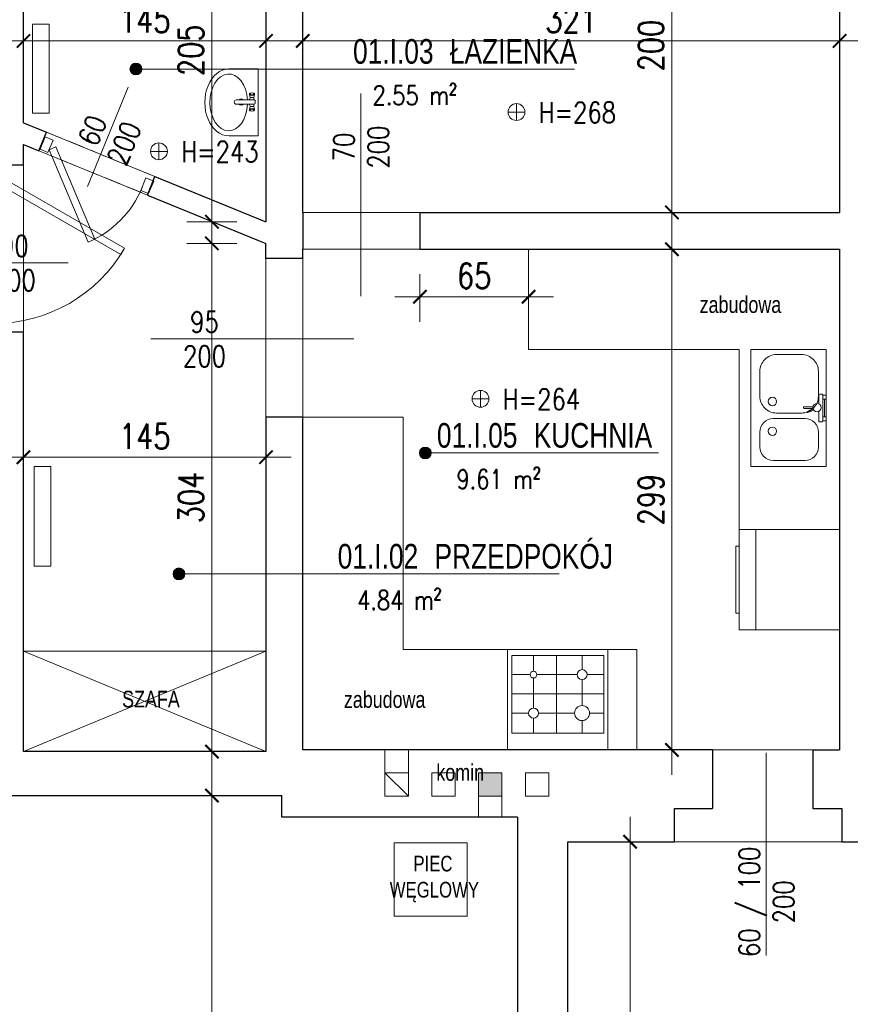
# Model space of a CAD drawing. Header units: millimetres. Extents: x 284606 to 569416, y -192995 to -95103.
# Tile 13 of 178: x 287562 to 288059, y -106136 to -105547. Entities that reach past the tile are written whole.
import ezdxf
from ezdxf.enums import TextEntityAlignment as Align

# ---------------------------------------------------------------- set-up
doc = ezdxf.new("R2010")
doc.units = ezdxf.units.MM
doc.linetypes.add('HIDDEN', pattern=[9.525, 6.35, -3.175])
doc.layers.get('0').update_dxf_attribs({"lineweight": 0})
for name, color, linetype, lineweight in [('!STR_Elewacje 0.15', 10, 'Continuous', 15), ('!STR_Konstrukcja 0.30', 64, 'Continuous', 30), ('!STR_Opisy 0.09', 8, 'Continuous', 9), ('!STR_Przerywana 0.09', 8, 'HIDDEN', 9), ('!STR_Stolarka drzwiowa', 30, 'Continuous', 15), ('!STR_Wymiarowanie', 254, 'Continuous', 9)]:
    doc.layers.add(name, color=color, linetype=linetype, lineweight=lineweight)
doc.layers.add('!STR_Obrysy pomieszczeń', color=215, linetype='Continuous', lineweight=9, plot=False)
doc.layers.add('!STR_Wentylacja', color=7, linetype='Continuous', lineweight=15, true_color=0x3399ff)
doc.layers.add('EKO Wyposażenie', color=7, linetype='Continuous', lineweight=5, true_color=0x919191)
doc.styles.add('1_50', font='txt', dxfattribs={"width": 0.8})
doc.styles.add('AB_Arial', font='NirmalaS.ttf')
doc.styles.add('EKO 1-10', font='romans.shx', dxfattribs={"width": 0.8, "height": 15})
doc.styles.add('EKO 1-5', font='romans.shx', dxfattribs={"width": 0.8, "height": 10})
doc.dimstyles.new('EKO wymiar 1-10', dxfattribs={"dimtxt": 15, "dimasz": 8, "dimexe": 15, "dimexo": 15, "dimgap": 5, "dimtad": 1, "dimdec": 0, "dimtxsty": 'EKO 1-10', "dimblk": 'ARCHTICK', "dimcen": 10, "dimdle": 15, "dimclrd": 256, "dimclre": 256, "dimclrt": 256, "dimazin": 2, "dimtfac": 1, "dimtdec": 0, "dimtmove": 2, "dimatfit": 3, "dimldrblk": 'ARCHTICK', "dimfxl": 15, "dimfxlon": 1, "dimlwd": -1, "dimlwe": -1, "dimarcsym": 0})

# ---------------------------------------------------------------- blocks, each defined once
blk = doc.blocks.new('_ArchTick')
at = {"color": 0, "linetype": 'ByBlock', "const_width": 0.15}
blk.add_lwpolyline([(-0.5, -0.5), (0.5, 0.5)], dxfattribs=at)
blk = doc.blocks.new('*D248')
at = {"layer": '!STR_Wymiarowanie', "ltscale": 1.5, "transparency": 16777216}
for p, q in [((287677.24, -105996.24), (287677.24, -106538.92)), ((287692.24, -106011.24), (287662.24, -106011.24)), ((287692.24, -106523.92), (287662.24, -106523.92))]:
    blk.add_line(p, q, dxfattribs=at)
at = {"layer": 'Defpoints', "color": 0, "ltscale": 1.5, "transparency": 16777216}
for p in [(287860.04, -106011.24), (287677.24, -106523.92), (287860.04, -106523.92)]:
    blk.add_point(p, dxfattribs=at)
at = {"layer": '!STR_Wymiarowanie', "ltscale": 1.5, "transparency": 16777216, "xscale": 8, "yscale": 8, "zscale": 8}
for p, rotation in [((287677.24, -106011.24), 90), ((287677.24, -106523.92), 270)]:
    blk.add_blockref('_ArchTick', p, dxfattribs=dict(at, rotation=rotation))
at = {"layer": '!STR_Wymiarowanie', "ltscale": 1.5, "transparency": 16777216, "insert": (287664.74, -106267.58), "char_height": 15, "attachment_point": 5, "rotation": 90, "style": 'EKO 1-10'}
blk.add_mtext('513', dxfattribs=at)
blk = doc.blocks.new('PIEC KAFLOWY')
at = {"layer": 'EKO Wyposażenie'}
blk.add_lwpolyline([(12.48, -14.75), (73.23, -14.75), (73.23, -75.5), (12.48, -75.5)], close=True, dxfattribs=at)
at = {"layer": 'EKO Wyposażenie', "insert": (33.88, -25.41), "char_height": 19.5, "attachment_point": 1, "style": '1_50'}
blk.add_mtext_dynamic_manual_height_columns('\\pi-5.3249;{\\H0.66667x;PIEC \\P\\pi-25.002;WĘGLOWY}', width=18.2471, gutter_width=12.5, heights=[0], dxfattribs=at)
blk = doc.blocks.new('*U260')
at = {"linetype": 'Continuous'}
for p, q in [((-31.26, 27.61), (-31.26, 0)), ((-1.65, 3.98), (-1.65, 20.62)), ((0.15, 22.42), (0.6, 22.42)), ((2.4, 20.62), (2.4, 3.98)), ((31.26, 27.61), (31.26, 0)), ((-31.26, 0), (31.26, 0)), ((-4.71, 7.88), (-6.9, 8.29)), ((-4.71, 3.78), (-6.9, 3.37)), ((-1.65, 4.25), (-4.09, 4.25)), ((-1.65, 8.46), (-4.01, 7.26)), ((1.2, 2.78), (-0.45, 2.78)), ((4.76, 7.26), (2.4, 8.46)), ((4.84, 4.25), (2.4, 4.25)), ((5.46, 7.88), (7.65, 8.29)), ((5.46, 3.78), (7.65, 3.37))]:
    blk.add_line(p, q, dxfattribs=at)
for centre, radius, start, end in [((0.15, 20.62), 1.8, 90, 180), ((0.6, 20.62), 1.8, 0, 90), ((0.25, 15.93), 2.89, 131.19619, 228.80381), ((0.25, 15.93), 2.89, 318.16349, 41.83651), ((-0.45, 3.98), 1.2, 180, 270), ((1.2, 3.98), 1.2, 270, 0)]:
    blk.add_arc(centre, radius, start, end, dxfattribs=at)
for centre, major_axis, ratio, start_param, end_param in [((0, 27.61), (31.26, 0), 0.713042, 0, 3.141593), ((0, 27.61), (26.57, 0), 0.662269, 4.803016, 10.93344), ((5.46, 5.83), (0, 2.05), 0.476554, 0, 3.141593), ((7.76, 5.83), (0, 2.47), 0.476554, 5.436764, 10.271199)]:
    blk.add_ellipse(centre, major_axis=major_axis, ratio=ratio, start_param=start_param, end_param=end_param, dxfattribs=at)
at = {"linetype": 'Continuous', "extrusion": (-3.22359e-14, -3.55849e-14, -1)}
blk.add_ellipse((-7.3, 5.83), major_axis=(0, 2.05), ratio=0.476554, dxfattribs=at)
for centre, major_axis, start_param, end_param in [((-7, 5.83), (0, 2.47), 5.436764, 10.271199), ((-4.71, 5.83), (0, 2.05), 0, 3.141593)]:
    blk.add_ellipse(centre, major_axis=major_axis, ratio=0.476554, start_param=start_param, end_param=end_param, dxfattribs=at)
at = {"linetype": 'Continuous'}
blk.add_ellipse((8.05, 5.83), major_axis=(0, 2.05), ratio=0.476554, dxfattribs=at)
blk = doc.blocks.new('*D257')
at = {"layer": '!STR_Wymiarowanie', "ltscale": 1.5, "transparency": 16777216}
for p, q in [((287731.6, -105544.9), (287731.6, -105574.9)), ((288052.6, -105544.9), (288052.6, -105574.9)), ((287716.6, -105559.9), (288067.6, -105559.9))]:
    blk.add_line(p, q, dxfattribs=at)
at = {"layer": 'Defpoints', "color": 0, "ltscale": 1.5, "transparency": 16777216}
for p in [(287731.6, -105462.93), (288052.6, -105462.99), (288052.6, -105559.9)]:
    blk.add_point(p, dxfattribs=at)
at = {"layer": '!STR_Wymiarowanie', "ltscale": 1.5, "transparency": 16777216, "xscale": 8, "yscale": 8, "zscale": 8, "rotation": 180}
blk.add_blockref('_ArchTick', (287731.6, -105559.9), dxfattribs=at)
at = {"layer": '!STR_Wymiarowanie', "ltscale": 1.5, "transparency": 16777216, "xscale": 8, "yscale": 8, "zscale": 8}
blk.add_blockref('_ArchTick', (288052.6, -105559.9), dxfattribs=at)
at = {"layer": '!STR_Wymiarowanie', "ltscale": 1.5, "transparency": 16777216, "insert": (287892.1, -105547.4), "char_height": 15, "attachment_point": 5, "style": 'EKO 1-10'}
blk.add_mtext('321', dxfattribs=at)
blk = doc.blocks.new('*D258')
at = {"layer": '!STR_Wymiarowanie', "ltscale": 1.5, "transparency": 16777216}
for p, q in [((287677.24, -105447.93), (287677.24, -105683.06)), ((287690.76, -105462.93), (287662.24, -105462.93)), ((287692.24, -105668.06), (287662.24, -105668.06))]:
    blk.add_line(p, q, dxfattribs=at)
at = {"layer": 'Defpoints', "color": 0, "ltscale": 1.5, "transparency": 16777216}
for p in [(287705.76, -105462.93), (287677.24, -105668.06), (287709.6, -105668.06)]:
    blk.add_point(p, dxfattribs=at)
at = {"layer": '!STR_Wymiarowanie', "ltscale": 1.5, "transparency": 16777216, "xscale": 8, "yscale": 8, "zscale": 8}
for p, rotation in [((287677.24, -105462.93), 90), ((287677.24, -105668.06), 270)]:
    blk.add_blockref('_ArchTick', p, dxfattribs=dict(at, rotation=rotation))
at = {"layer": '!STR_Wymiarowanie', "ltscale": 1.5, "transparency": 16777216, "insert": (287664.74, -105565.49), "char_height": 15, "attachment_point": 5, "rotation": 90, "style": 'EKO 1-10'}
blk.add_mtext('205', dxfattribs=at)
blk = doc.blocks.new('wysokosc2')
at = {"ltscale": 2}
for points in [[(-5.06, 0.04), (5.03, 0.04)], [(0, 5.1), (0, -5.1)]]:
    blk.add_lwpolyline(points, dxfattribs=at)
blk.add_circle((0, 0), 5.03, dxfattribs=at)
at = {"ltscale": 2, "style": 'EKO 1-5', "width": 0.8}
blk.add_attdef('WYS', (13.29, -6.01), '', height=12.5, dxfattribs=at)
blk = doc.blocks.new('*D259')
at = {"layer": '!STR_Wymiarowanie', "ltscale": 1.5, "transparency": 16777216}
for p, q in [((287564.6, -105544.9), (287564.6, -105574.9)), ((287709.6, -105544.9), (287709.6, -105574.9)), ((287549.6, -105559.9), (287724.6, -105559.9))]:
    blk.add_line(p, q, dxfattribs=at)
at = {"layer": 'Defpoints', "color": 0, "ltscale": 1.5, "transparency": 16777216}
for p in [(287564.6, -105462.93), (287709.6, -105462.93), (287709.6, -105559.9)]:
    blk.add_point(p, dxfattribs=at)
at = {"layer": '!STR_Wymiarowanie', "ltscale": 1.5, "transparency": 16777216, "xscale": 8, "yscale": 8, "zscale": 8, "rotation": 180}
blk.add_blockref('_ArchTick', (287564.6, -105559.9), dxfattribs=at)
at = {"layer": '!STR_Wymiarowanie', "ltscale": 1.5, "transparency": 16777216, "xscale": 8, "yscale": 8, "zscale": 8}
blk.add_blockref('_ArchTick', (287709.6, -105559.9), dxfattribs=at)
at = {"layer": '!STR_Wymiarowanie', "ltscale": 1.5, "transparency": 16777216, "insert": (287637.1, -105547.4), "char_height": 15, "attachment_point": 5, "style": 'EKO 1-10'}
blk.add_mtext('145', dxfattribs=at)
blk = doc.blocks.new('*D261')
at = {"layer": '!STR_Wymiarowanie', "ltscale": 1.5, "transparency": 16777216}
for p, q in [((287952.33, -105447.93), (287952.33, -105677.47)), ((287967.33, -105462.93), (287937.33, -105462.93)), ((287967.33, -105662.47), (287937.33, -105662.47))]:
    blk.add_line(p, q, dxfattribs=at)
at = {"layer": 'Defpoints', "color": 0, "ltscale": 1.5, "transparency": 16777216}
for p in [(288052.6, -105462.93), (287952.33, -105662.47), (288052.58, -105662.47)]:
    blk.add_point(p, dxfattribs=at)
at = {"layer": '!STR_Wymiarowanie', "ltscale": 1.5, "transparency": 16777216, "xscale": 8, "yscale": 8, "zscale": 8}
for p, rotation in [((287952.33, -105462.93), 90), ((287952.33, -105662.47), 270)]:
    blk.add_blockref('_ArchTick', p, dxfattribs=dict(at, rotation=rotation))
at = {"layer": '!STR_Wymiarowanie', "ltscale": 1.5, "transparency": 16777216, "insert": (287939.83, -105562.7), "char_height": 15, "attachment_point": 5, "rotation": 90, "style": 'EKO 1-10'}
blk.add_mtext('200', dxfattribs=at)
blk = doc.blocks.new('*D262')
at = {"layer": '!STR_Wymiarowanie', "ltscale": 1.5, "transparency": 16777216}
for p, q in [((287952.33, -105669.47), (287952.33, -105998.93)), ((287967.33, -105684.47), (287937.33, -105684.47)), ((287967.33, -105983.93), (287937.33, -105983.93))]:
    blk.add_line(p, q, dxfattribs=at)
at = {"layer": 'Defpoints', "color": 0, "ltscale": 1.5, "transparency": 16777216}
for p in [(288052.58, -105684.47), (287952.33, -105983.93), (288052.57, -105983.93)]:
    blk.add_point(p, dxfattribs=at)
at = {"layer": '!STR_Wymiarowanie', "ltscale": 1.5, "transparency": 16777216, "xscale": 8, "yscale": 8, "zscale": 8}
for p, rotation in [((287952.33, -105684.47), 90), ((287952.33, -105983.93), 270)]:
    blk.add_blockref('_ArchTick', p, dxfattribs=dict(at, rotation=rotation))
at = {"layer": '!STR_Wymiarowanie', "ltscale": 1.5, "transparency": 16777216, "insert": (287939.83, -105834.2), "char_height": 15, "attachment_point": 5, "rotation": 90, "style": 'EKO 1-10'}
blk.add_mtext('299', dxfattribs=at)
blk = doc.blocks.new('*U263')
for p, q in [((-60, 0), (0, 0)), ((0, 0), (0, -60)), ((-60, -5), (-60, 0)), ((-60, -60), (-60, -5)), ((-60, -5), (-60, -5)), ((-57.5, -10), (-2.5, -10)), ((-57.5, -56.5), (-57.5, -10)), ((-44.5, -17.5), (-44.5, -10)), ((-29.21, -10), (-29.21, -56.5)), ((-15.5, -10), (-15.5, -19)), ((-2.5, -10), (-2.5, -56.5)), ((-57.5, -22), (-49, -22)), ((-40, -22), (-18.5, -22)), ((-12.5, -22), (-2.5, -22)), ((-44.5, -42), (-44.5, -26.5)), ((-15.5, -25), (-15.5, -43)), ((-2.5, -33.5), (-57.5, -33.5)), ((-47.5, -45), (-57.5, -45)), ((-17.5, -45), (-41.5, -45)), ((-15.5, -47), (-15.5, -56.5)), ((-2.5, -45), (-13.5, -45)), ((-44.5, -56.5), (-44.5, -48)), ((-2.5, -56.5), (-57.5, -56.5)), ((0, -60), (-60, -60))]:
    blk.add_line(p, q)
for centre, radius in [((-44.5, -22), 4.5), ((-15.5, -22), 3), ((-44.5, -45), 3), ((-15.5, -45), 2)]:
    blk.add_circle(centre, radius)
blk = doc.blocks.new('*U106')
blk.add_lwpolyline([(70, -45), (0, -45), (0, 0), (70, 0)], close=True)
for points in [[(20.65, -4.62), (11.65, -4.62, 0.414214), (3.65, -12.62), (3.65, -31.62, 0.414214), (11.65, -39.62), (20.65, -39.62, 0.414214), (28.65, -31.62), (28.65, -12.62, 0.414214)], [(41.98, -39.62), (56.98, -39.62, 0.414214), (66.98, -29.62), (66.98, -14.62, 0.414214), (56.98, -4.62), (41.98, -4.62, 0.414214), (31.98, -14.62), (31.98, -29.62, 0.414214)]]:
    blk.add_lwpolyline(points, format="xyb", close=True)
for centre in [(21.08, -32.13), (38.92, -32.13)]:
    blk.add_circle(centre, 2.54)
blk = doc.blocks.new('*U107')
for p, q in [((-4.86, 7.5), (-4.56, 1.8)), ((-2.89, 8.1), (-4.39, 8.02)), ((-0.37, 7.74), (-2.37, 7.63)), ((-1.54, -7.85), (-2.37, 7.63)), ((-2.37, 7.63), (-2.23, 5.14)), ((-0.23, 5.24), (-0.37, 7.74)), ((-11.09, 2.16), (-11.56, 1.63)), ((-11.56, 1.63), (-7.9, -0.12)), ((-7.56, 0.78), (-11.09, 2.16)), ((-2.23, 5.14), (-0.23, 5.24)), ((-0.67, -5.3), (-1.23, 5.19)), ((-13.44, -0.72), (-13.41, -1.22)), ((-7.96, -0.18), (-13.2, -0.46)), ((-13.15, -1.46), (-7.9, -1.18)), ((-4.31, -2.78), (-4.03, -7.98)), ((0.33, -5.24), (-1.67, -5.35)), ((-1.67, -5.35), (-1.54, -7.85)), ((0.46, -7.74), (0.33, -5.24)), ((-3.51, -8.45), (-2.01, -8.37)), ((-1.54, -7.85), (0.46, -7.74))]:
    blk.add_line(p, q)
blk.add_circle((-5.43, -0.54), 2.5)
for centre, radius, start, end in [((-4.36, 7.53), 0.5, 93.05823, 183.05823), ((-2.86, 7.61), 0.5, 3.05823, 93.05823), ((-13.19, -0.71), 0.25, 93.05823, 183.05823), ((-13.16, -1.21), 0.25, 183.05823, 273.05823), ((-3.54, -7.95), 0.5, 183.05823, 273.05823), ((-2.04, -7.87), 0.5, 273.05823, 3.05823)]:
    blk.add_arc(centre, radius, start, end)
blk = doc.blocks.new('*U264')
for p, q in [((0, 60), (60, 60)), ((0, 0), (0, 60)), ((60, 0), (60, 60)), ((0, 50), (60, 50)), ((0, 0), (60, 0))]:
    blk.add_line(p, q)
blk.add_lwpolyline([(50, 60), (50, 62), (10, 62), (10, 60)])
blk = doc.blocks.new('*U121')
at = {"layer": '!STR_Opisy 0.09', "linetype": 'Continuous'}
blk.add_line((0, -153.49), (0, -32.16), dxfattribs=at)
at = {"layer": '!STR_Opisy 0.09', "linetype": 'Continuous', "style": 'EKO 1-5', "width": 0.8}
blk.add_attdef('HP=', (50.53, 21.53), '', height=12.5, rotation=180, dxfattribs=at)
blk.add_attdef('SZER', text='', height=12.5, rotation=270, dxfattribs=at).set_placement((0, -121.38), align=Align.BOTTOM_CENTER)
at = {"layer": '!STR_Opisy 0.09', "ltscale": 0.7, "style": 'EKO 1-5', "width": 0.8}
blk.add_attdef('WYS', text='', height=12.5, rotation=270, dxfattribs=at).set_placement((-10.53, -121.38), align=Align.MIDDLE_CENTER)
blk = doc.blocks.new('*U265')
at = {"layer": '!STR_Opisy 0.09', "linetype": 'Continuous'}
blk.add_line((0, 32.11), (0, -89.22), dxfattribs=at)
at = {"layer": '!STR_Opisy 0.09', "ltscale": 0.7, "style": 'EKO 1-5', "width": 0.8}
blk.add_attdef('WYS', text='', height=12.5, rotation=270, dxfattribs=at).set_placement((-10.53, 0), align=Align.MIDDLE_CENTER)
at = {"layer": '!STR_Opisy 0.09', "linetype": 'Continuous', "style": 'EKO 1-5', "width": 0.8}
blk.add_attdef('SZER', text='', height=12.5, rotation=270, dxfattribs=at).set_placement((0, 0), align=Align.BOTTOM_CENTER)
blk.add_attdef('HP=', (50.53, -134.58), '', height=12.5, rotation=180, dxfattribs=at)
blk = doc.blocks.new('*D266')
at = {"layer": '!STR_Obrysy pomieszczeń', "ltscale": 0.3, "transparency": 16777216}
for p, q in [((287801.6, -105699.46), (287801.6, -105727.94)), ((287866.6, -105699.46), (287866.6, -105727.94)), ((287786.6, -105712.94), (287881.6, -105712.94))]:
    blk.add_line(p, q, dxfattribs=at)
at = {"layer": 'Defpoints', "color": 0, "ltscale": 0.3, "transparency": 16777216}
for p in [(287801.6, -105684.46), (287866.6, -105684.46), (287866.6, -105712.94)]:
    blk.add_point(p, dxfattribs=at)
at = {"layer": '!STR_Obrysy pomieszczeń', "ltscale": 0.3, "transparency": 16777216, "xscale": 8, "yscale": 8, "zscale": 8, "rotation": 180}
blk.add_blockref('_ArchTick', (287801.6, -105712.94), dxfattribs=at)
at = {"layer": '!STR_Obrysy pomieszczeń', "ltscale": 0.3, "transparency": 16777216, "xscale": 8, "yscale": 8, "zscale": 8}
blk.add_blockref('_ArchTick', (287866.6, -105712.94), dxfattribs=at)
at = {"layer": '!STR_Obrysy pomieszczeń', "ltscale": 0.3, "transparency": 16777216, "insert": (287834.1, -105700.44), "char_height": 15, "attachment_point": 5, "style": 'EKO 1-10'}
blk.add_mtext('65', dxfattribs=at)
blk = doc.blocks.new('*D268')
at = {"layer": '!STR_Wymiarowanie', "ltscale": 1.5, "transparency": 16777216}
for p, q in [((287927.33, -106023.92), (287927.33, -106560.92)), ((287912.33, -106038.92), (287942.33, -106038.92)), ((287912.33, -106545.92), (287942.33, -106545.92))]:
    blk.add_line(p, q, dxfattribs=at)
at = {"layer": 'Defpoints', "color": 0, "ltscale": 1.5, "transparency": 16777216}
for p in [(287890.04, -106038.92), (287890.04, -106545.92), (287927.33, -106545.92)]:
    blk.add_point(p, dxfattribs=at)
at = {"layer": '!STR_Wymiarowanie', "ltscale": 1.5, "transparency": 16777216, "xscale": 8, "yscale": 8, "zscale": 8}
for p, rotation in [((287927.33, -106038.92), 90), ((287927.33, -106545.92), 270)]:
    blk.add_blockref('_ArchTick', p, dxfattribs=dict(at, rotation=rotation))
at = {"layer": '!STR_Wymiarowanie', "ltscale": 1.5, "transparency": 16777216, "insert": (287914.83, -106292.42), "char_height": 15, "attachment_point": 5, "rotation": 90, "style": 'EKO 1-10'}
blk.add_mtext('507', dxfattribs=at)
blk = doc.blocks.new('*U269')
at = {"layer": '!STR_Opisy 0.09', "linetype": 'Continuous'}
blk.add_line((53.68, 44.22), (53.68, -20.01), dxfattribs=at)
at = {"layer": '!STR_Stolarka drzwiowa'}
for points in [[(0, 0), (45, 77.94), (48.79, 75.75), (3.79, -2.19)], [(-5, -6.2), (0, -6.2), (0, 1.8), (-5, 1.8)], [(90, -6.2), (95, -6.2), (95, 1.8), (90, 1.8)]]:
    blk.add_lwpolyline(points, close=True, dxfattribs=at)
blk.add_arc((0, 0), 90, 0, 60, dxfattribs=at)
at = {"layer": '!STR_Opisy 0.09', "linetype": 'Continuous', "style": 'EKO 1-10', "width": 0.8}
blk.add_attdef('SZER', text='', height=12.5, rotation=90, dxfattribs=at).set_placement((53.68, 12.1), align=Align.BOTTOM_CENTER)
at = {"layer": '!STR_Opisy 0.09', "ltscale": 0.7, "style": 'EKO 1-10', "width": 0.8}
blk.add_attdef('WYS', text='', height=12.5, rotation=90, dxfattribs=at).set_placement((64.21, 12.1), align=Align.MIDDLE_CENTER)
blk = doc.blocks.new('*U272')
at = {"layer": '!STR_Opisy 0.09', "linetype": 'Continuous'}
blk.add_line((29.65, 52.53), (29.65, -11.7), dxfattribs=at)
at = {"layer": '!STR_Stolarka drzwiowa'}
for points in [[(-5, 6.2), (0, 6.2), (0, -1.8), (-5, -1.8)], [(60, 6.2), (65, 6.2), (65, -1.8), (60, -1.8)], [(0, 0), (42.43, -42.43), (45.52, -39.33), (3.09, 3.09)]]:
    blk.add_lwpolyline(points, close=True, dxfattribs=at)
blk.add_arc((0, 0), 60, 315, 0, dxfattribs=at)
at = {"layer": '!STR_Opisy 0.09', "linetype": 'Continuous', "style": 'EKO 1-10', "width": 0.8}
blk.add_attdef('SZER', text='', height=12.5, rotation=90, dxfattribs=at).set_placement((29.65, 20.41), align=Align.BOTTOM_CENTER)
at = {"layer": '!STR_Opisy 0.09', "ltscale": 0.7, "style": 'EKO 1-10', "width": 0.8}
blk.add_attdef('WYS', text='', height=12.5, rotation=90, dxfattribs=at).set_placement((40.18, 20.41), align=Align.MIDDLE_CENTER)
blk = doc.blocks.new('*D275')
at = {"layer": '!STR_Wymiarowanie', "ltscale": 1.5, "transparency": 16777216}
for p, q in [((287677.24, -105666.01), (287677.24, -105999.93)), ((287692.24, -105681.01), (287662.24, -105681.01)), ((287692.24, -105984.93), (287662.24, -105984.93))]:
    blk.add_line(p, q, dxfattribs=at)
at = {"layer": 'Defpoints', "color": 0, "ltscale": 1.5, "transparency": 16777216}
for p in [(287709.6, -105681.01), (287677.24, -105984.93), (287709.6, -105984.93)]:
    blk.add_point(p, dxfattribs=at)
at = {"layer": '!STR_Wymiarowanie', "ltscale": 1.5, "transparency": 16777216, "xscale": 8, "yscale": 8, "zscale": 8}
for p, rotation in [((287677.24, -105681.01), 90), ((287677.24, -105984.93), 270)]:
    blk.add_blockref('_ArchTick', p, dxfattribs=dict(at, rotation=rotation))
at = {"layer": '!STR_Wymiarowanie', "ltscale": 1.5, "transparency": 16777216, "insert": (287664.74, -105832.97), "char_height": 15, "attachment_point": 5, "rotation": 90, "style": 'EKO 1-10'}
blk.add_mtext('304', dxfattribs=at)
blk = doc.blocks.new('*D276')
at = {"layer": '!STR_Wymiarowanie', "ltscale": 1.5, "transparency": 16777216}
for p, q in [((287564.6, -105800.01), (287564.6, -105823.9)), ((287709.6, -105800.01), (287709.6, -105823.9)), ((287724.6, -105808.9), (287549.6, -105808.9))]:
    blk.add_line(p, q, dxfattribs=at)
at = {"layer": 'Defpoints', "color": 0, "ltscale": 1.5, "transparency": 16777216}
for p in [(287564.6, -105785.01), (287709.6, -105785.01), (287564.6, -105808.9)]:
    blk.add_point(p, dxfattribs=at)
at = {"layer": '!STR_Wymiarowanie', "ltscale": 1.5, "transparency": 16777216, "xscale": 8, "yscale": 8, "zscale": 8, "rotation": 180}
blk.add_blockref('_ArchTick', (287564.6, -105808.9), dxfattribs=at)
at = {"layer": '!STR_Wymiarowanie', "ltscale": 1.5, "transparency": 16777216, "xscale": 8, "yscale": 8, "zscale": 8}
blk.add_blockref('_ArchTick', (287709.6, -105808.9), dxfattribs=at)
at = {"layer": '!STR_Wymiarowanie', "ltscale": 1.5, "transparency": 16777216, "insert": (287637.1, -105796.4), "char_height": 15, "attachment_point": 5, "style": 'EKO 1-10'}
blk.add_mtext('145', dxfattribs=at)
blk = doc.blocks.new('*U506')
at = {"ltscale": 0.3}
blk.add_hatch(color=256, dxfattribs=at).paths.add_polyline_path([(-0.91, 50, 1), (6.82, 50, 1)])
at = {"ltscale": 1.5}
blk.add_line((17.59, 50), (154.57, 50), dxfattribs=at)
at = {"ltscale": 0.3}
blk.add_lwpolyline([(17.59, 50), (2.95, 50)], dxfattribs=at)
blk.add_circle((2.95, 50), 3.86, dxfattribs=at)
at = {"ltscale": 1.5, "width": 0.8}
for tag, p, height, style in [('NR_POM.', (10.51, 53.45), 16, 'AB_Arial'), ('NAZWA_POMIESZCZENIA', (66.91, 53.45), 16, 'AB_Arial'), ('POSADZKA', (9.08, 4), 12.5, 'EKO 1-5')]:
    blk.add_attdef(tag, p, '', height=height, rotation=0, dxfattribs=dict(at, style=style))
at = {"ltscale": 1.5, "style": 'EKO 1-5', "width": 0.8}
blk.add_attdef('POWIERZCHNIA', text='', height=12.5, rotation=0, dxfattribs=at).set_placement((78.06, 22.91), align=Align.BOTTOM_RIGHT)
blk = doc.blocks.new('*U517')
at = {"ltscale": 0.3}
blk.add_hatch(color=256, dxfattribs=at).paths.add_polyline_path([(-134.46, 50, 1), (-126.74, 50, 1)])
at = {"ltscale": 1.5}
blk.add_line((17.59, 50), (154.57, 50), dxfattribs=at)
at = {"ltscale": 0.3}
blk.add_lwpolyline([(17.59, 50), (2.95, 50)], dxfattribs=at)
blk.add_circle((-130.6, 50), 3.86, dxfattribs=at)
at = {"ltscale": 1.5, "width": 0.8}
for tag, p, height, style in [('NR_POM.', (10.51, 53.45), 16, 'AB_Arial'), ('NAZWA_POMIESZCZENIA', (66.91, 53.45), 16, 'AB_Arial'), ('POSADZKA', (9.08, 4), 12.5, 'EKO 1-5')]:
    blk.add_attdef(tag, p, '', height=height, rotation=0, dxfattribs=dict(at, style=style))
at = {"ltscale": 1.5, "style": 'EKO 1-5', "width": 0.8}
blk.add_attdef('POWIERZCHNIA', text='', height=12.5, rotation=0, dxfattribs=at).set_placement((78.06, 22.91), align=Align.BOTTOM_RIGHT)
blk = doc.blocks.new('*U516')
at = {"ltscale": 0.3}
blk.add_hatch(color=256, dxfattribs=at).paths.add_polyline_path([(-96.5, 50, 1), (-88.78, 50, 1)])
at = {"ltscale": 1.5}
blk.add_line((17.59, 50), (154.57, 50), dxfattribs=at)
at = {"ltscale": 0.3}
blk.add_lwpolyline([(17.59, 50), (2.95, 50)], dxfattribs=at)
blk.add_circle((-92.64, 50), 3.86, dxfattribs=at)
at = {"ltscale": 1.5, "width": 0.8}
for tag, p, height, style in [('NR_POM.', (10.51, 53.45), 16, 'AB_Arial'), ('NAZWA_POMIESZCZENIA', (66.91, 53.45), 16, 'AB_Arial'), ('POSADZKA', (9.08, 4), 12.5, 'EKO 1-5')]:
    blk.add_attdef(tag, p, '', height=height, rotation=0, dxfattribs=dict(at, style=style))
at = {"ltscale": 1.5, "style": 'EKO 1-5', "width": 0.8}
blk.add_attdef('POWIERZCHNIA', text='', height=12.5, rotation=0, dxfattribs=at).set_placement((78.06, 22.91), align=Align.BOTTOM_RIGHT)

msp = doc.modelspace()

# ---------------------------------------------------------------- hatches: boundary and pattern name
at = {"layer": '!STR_Wentylacja', "ltscale": 1.5}
h = msp.add_hatch(color=256, dxfattribs=at)
h.dxf.hatch_style = 1
h.paths.add_polyline_path([(287850.72, -105997.67), (287836.72, -105997.67), (287836.72, -106011.67), (287850.72, -106011.67)])

# ---------------------------------------------------------------- linework, layer by layer
at = {"layer": '!STR_Elewacje 0.15', "ltscale": 1.5}
for points in [[(287580.02, -105549.79), (287580.02, -105603.19), (287570.02, -105603.19), (287570.02, -105549.79)], [(287580.88, -105814.4), (287580.88, -105874.05), (287570.88, -105874.05), (287570.88, -105814.4)]]:
    msp.add_lwpolyline(points, close=True, dxfattribs=at)
at = {"layer": '!STR_Konstrukcja 0.30', "ltscale": 1.5}
for p, q in [((287564.6, -105608.93), (287578.39, -105614.55)), ((287573.86, -105625.66), (287578.39, -105614.55)), ((287564.6, -105621.89), (287573.86, -105625.66)), ((287535.04, -105633.93), (287564.6, -105633.93)), ((287638.67, -105652.09), (287643.2, -105640.98)), ((287643.2, -105640.98), (287709.6, -105668.06)), ((287638.67, -105652.09), (287709.6, -105681.01)), ((287731.6, -105662.45), (287731.6, -105684.45)), ((287801.6, -105662.45), (287801.6, -105684.46)), ((287801.6, -105662.46), (288052.58, -105662.47)), ((287709.6, -105690.01), (287709.6, -105681.01)), ((287801.6, -105684.46), (288052.58, -105684.47)), ((287731.6, -105690.01), (287709.6, -105690.01)), ((287535.04, -105733.93), (287564.6, -105733.93)), ((287731.6, -105785.01), (287709.6, -105785.01)), ((287976.6, -105983.93), (287976.6, -106018.92)), ((288036.6, -105983.93), (288036.6, -106018.92)), ((288036.6, -105983.93), (288052.57, -105983.93))]:
    msp.add_line(p, q, dxfattribs=at)
for points in [[(287564.6, -105608.93), (287564.6, -105462.93), (287599.6, -105462.93)], [(287676.6, -105462.93), (287709.6, -105462.93), (287709.6, -105668.06)], [(287731.6, -105662.45), (287731.6, -105462.93), (287744.73, -105462.93)], [(287859.73, -105462.93), (288052.6, -105462.93), (288052.58, -105662.47)], [(287564.6, -105633.93), (287564.6, -105621.89), (287564.6, -105621.89)], [(287731.6, -105690.01), (287731.6, -105684.45)], [(288052.58, -105684.47), (288052.57, -105983.93)], [(287709.6, -105785.01), (287709.6, -105984.93), (287564.6, -105984.93), (287564.6, -105733.93)], [(287976.6, -105983.93), (287731.6, -105983.93), (287731.6, -105785.01)], [(287523.04, -106011.24), (287719.04, -106011.24)], [(287860.04, -106024.24), (287719.04, -106024.24), (287719.04, -106011.24)], [(287953.96, -106038.92), (287953.96, -106018.92), (287976.6, -106018.92)], [(288036.6, -106018.92), (288053.96, -106018.92), (288053.96, -106038.92)], [(287860.04, -106024.24), (287860.04, -106523.92), (287804.42, -106523.92)], [(288037.55, -106545.92), (287890.04, -106545.92), (287890.04, -106038.92), (287953.96, -106038.92)], [(288053.96, -106038.92), (288265.04, -106038.92)]]:
    msp.add_lwpolyline(points, dxfattribs=at)
at = {"layer": '!STR_Obrysy pomieszczeń', "ltscale": 0.3}
for points in [[(287564.6, -105462.93), (287885.59, -105462.93), (287885.6, -105462.93), (287709.6, -105462.93), (287709.6, -105668.06), (287564.6, -105608.93)], [(287731.6, -105462.93), (288052.59, -105462.93), (288052.6, -105462.93), (288052.59, -105462.93), (288052.59, -105662.45), (287731.6, -105662.45)], [(287564.6, -105621.89), (287709.6, -105681.01), (287709.59, -105984.92), (287564.6, -105984.93)], [(287731.6, -105684.47), (288052.58, -105684.47), (288052.58, -105684.47), (288052.58, -105684.47), (288052.58, -105983.93), (287731.6, -105983.93)], [(287399.04, -106011.24), (287719.04, -106011.24), (287719.04, -106024.24), (287860.04, -106024.24), (287860.04, -106523.92), (287487.04, -106523.92), (287487.04, -106500.92), (287399.04, -106500.92)], [(287890.04, -106038.92), (288265.04, -106038.92), (288265.04, -106052.92), (288341.04, -106052.92), (288341.04, -106545.92), (287890.04, -106545.92)]]:
    msp.add_lwpolyline(points, close=True, dxfattribs=at)
at = {"layer": '!STR_Opisy 0.09'}
for p, q in [((287631.82, -105576.71), (287764.52, -105576.71)), ((287657.56, -105878.66), (287745.51, -105878.66))]:
    msp.add_line(p, q, dxfattribs=at)
at = {"layer": '!STR_Przerywana 0.09', "ltscale": 1.5}
for p, q in [((287578.39, -105614.55), (287643.2, -105640.98)), ((287573.86, -105625.66), (287638.67, -105652.09)), ((287564.6, -105733.93), (287564.6, -105633.93)), ((287801.6, -105662.46), (287731.6, -105662.45)), ((287801.6, -105684.46), (287731.6, -105684.45)), ((287709.6, -105785.01), (287709.6, -105690.01)), ((287731.6, -105785.01), (287731.6, -105690.01)), ((287976.6, -105983.93), (288036.6, -105983.93)), ((287953.96, -106038.92), (288053.96, -106038.92))]:
    msp.add_line(p, q, dxfattribs=at)
at = {"layer": '!STR_Wentylacja', "ltscale": 1.5}
for p, q in [((287780.72, -105983.93), (287780.72, -105997.67)), ((287794.72, -105983.93), (287794.72, -105997.67)), ((287780.72, -105997.67), (287794.72, -106011.67)), ((287836.72, -106011.67), (287836.72, -106024.24)), ((287850.72, -106011.67), (287850.72, -106024.24))]:
    msp.add_line(p, q, dxfattribs=at)
for points in [[(287780.72, -105997.67), (287780.72, -106011.67), (287794.72, -106011.67), (287794.72, -105997.67)], [(287808.72, -105997.67), (287808.72, -106011.67), (287822.72, -106011.67), (287822.72, -105997.67)], [(287836.72, -105997.67), (287836.72, -106011.67), (287850.72, -106011.67), (287850.72, -105997.67)], [(287864.72, -105997.67), (287864.72, -106011.67), (287878.72, -106011.67), (287878.72, -105997.67)]]:
    msp.add_lwpolyline(points, close=True, dxfattribs=at)
at = {"layer": 'EKO Wyposażenie'}
for points in [[(287992.58, -105744.47), (287866.6, -105744.47), (287866.6, -105684.47), (288052.58, -105684.47), (288052.58, -105744.47), (288052.58, -105744.47)], [(288052.58, -105744.47), (288052.58, -105912.15), (287992.58, -105912.15), (287992.58, -105744.47)], [(287731.6, -105923.93), (287731.6, -105785.01), (287791.6, -105785.01), (287791.6, -105923.93)], [(287564.6, -105984.93), (287709.6, -105924.93)], [(287709.6, -105984.93), (287564.6, -105924.93)], [(287791.6, -105923.93), (287931.38, -105923.93), (287931.38, -105983.93), (287731.6, -105983.93), (287731.6, -105923.93)]]:
    msp.add_lwpolyline(points, dxfattribs=at)
msp.add_lwpolyline([(287564.6, -105984.93), (287709.6, -105984.93), (287709.6, -105924.93), (287564.6, -105924.93)], close=True, dxfattribs=at)

# ---------------------------------------------------------------- block references
at = {"layer": '!STR_Konstrukcja 0.30', "ltscale": 1.5}
ref = msp.add_blockref('*U265', (287766.22, -105623.4), dxfattribs=dict(at, xscale=-1))
ref.add_attrib('SZER', '70', dxfattribs={"layer": '!STR_Opisy 0.09', "linetype": 'Continuous', "height": 12.5, "rotation": 90, "style": 'EKO 1-5', "width": 0.8}).set_placement((287766.22, -105623.4), align=Align.BOTTOM_CENTER)
ref.add_attrib('WYS', '200', dxfattribs={"layer": '!STR_Opisy 0.09', "ltscale": 0.7, "height": 12.5, "rotation": 90, "style": 'EKO 1-5', "width": 0.8}).set_placement((287776.75, -105623.4), align=Align.MIDDLE_CENTER)
ref = msp.add_blockref('*U121', (287794.19, -105738.02), dxfattribs=dict(at, xscale=-1, rotation=270))
ref.add_attrib('SZER', '95', dxfattribs={"layer": '!STR_Opisy 0.09', "linetype": 'Continuous', "height": 12.5, "style": 'EKO 1-5', "width": 0.8}).set_placement((287672.81, -105738.02), align=Align.BOTTOM_CENTER)
ref.add_attrib('WYS', '200', dxfattribs={"layer": '!STR_Opisy 0.09', "ltscale": 0.7, "height": 12.5, "style": 'EKO 1-5', "width": 0.8}).set_placement((287672.81, -105748.55), align=Align.MIDDLE_CENTER)
ref = msp.add_blockref('*U121', (288008.64, -105953.5), dxfattribs=dict(at, xscale=-1))
ref.add_attrib('SZER', '60 / 100', dxfattribs={"layer": '!STR_Opisy 0.09', "linetype": 'Continuous', "height": 12.5, "rotation": 90, "style": 'EKO 1-5', "width": 0.8}).set_placement((288008.64, -106074.88), align=Align.BOTTOM_CENTER)
ref.add_attrib('WYS', '200', dxfattribs={"layer": '!STR_Opisy 0.09', "ltscale": 0.7, "height": 12.5, "rotation": 90, "style": 'EKO 1-5', "width": 0.8}).set_placement((288019.16, -106074.88), align=Align.MIDDLE_CENTER)
at = {"layer": '!STR_Opisy 0.09'}
ref = msp.add_blockref('*U517', (287751.97, -105622.71), dxfattribs=dict(at, xscale=0.9199999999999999, yscale=0.9199999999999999, zscale=0.9199999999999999))
ref.add_attrib('NAZWA_POM', 'ŁAZIENKA', (287819.52, -105573.54), dxfattribs={"layer": '0', "ltscale": 1.5, "height": 14.72, "rotation": 0, "style": 'AB_Arial', "width": 0.8})
ref.add_attrib('NUMER_POM', '01.I.03', (287761.65, -105573.54), dxfattribs={"layer": '0', "ltscale": 1.5, "height": 14.72, "rotation": 0, "style": 'AB_Arial', "width": 0.8})
ref.add_attrib('R-SURF', '2.55 m²', dxfattribs={"layer": '0', "ltscale": 1.5, "height": 11.5, "rotation": 0, "style": 'EKO 1-5', "width": 0.8}).set_placement((287823.79, -105601.64), align=Align.BOTTOM_RIGHT)
ref = msp.add_blockref('wysokosc2', (287859.39, -105602.46), dxfattribs=dict(at, xscale=-1, rotation=180))
ref.add_attrib('WYS', 'H=268', (287872.68, -105608.96), dxfattribs={"layer": '0', "ltscale": 2, "height": 12.5, "style": 'EKO 1-5', "width": 0.8})
ref = msp.add_blockref('wysokosc2', (287645.58, -105625.95), dxfattribs=dict(at, xscale=-1, rotation=180))
ref.add_attrib('WYS', 'H=243', (287658.87, -105632.44), dxfattribs={"layer": '0', "ltscale": 2, "height": 12.5, "style": 'EKO 1-5', "width": 0.8})
ref = msp.add_blockref('wysokosc2', (287837.89, -105773.96), dxfattribs=dict(at, xscale=-1, rotation=180))
ref.add_attrib('WYS', 'H=264', (287851.18, -105780.45), dxfattribs={"layer": '0', "ltscale": 2, "height": 12.5, "style": 'EKO 1-5', "width": 0.8})
ref = msp.add_blockref('*U506', (287802.13, -105852.35), dxfattribs=dict(at, xscale=0.9199999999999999, yscale=0.9199999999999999, zscale=0.9199999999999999))
ref.add_attrib('NAZWA_POM', 'KUCHNIA', (287869.67, -105803.18), dxfattribs={"layer": '0', "ltscale": 1.5, "height": 14.72, "rotation": 0, "style": 'AB_Arial', "width": 0.8})
ref.add_attrib('NUMER_POM', '01.I.05', (287811.8, -105803.18), dxfattribs={"layer": '0', "ltscale": 1.5, "height": 14.72, "rotation": 0, "style": 'AB_Arial', "width": 0.8})
ref.add_attrib('R-SURF', '9.61 m²', dxfattribs={"layer": '0', "ltscale": 1.5, "height": 11.5, "rotation": 0, "style": 'EKO 1-5', "width": 0.8}).set_placement((287873.94, -105831.27), align=Align.BOTTOM_RIGHT)
ref = msp.add_blockref('*U516', (287742.79, -105924.66), dxfattribs=dict(at, xscale=0.9199999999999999, yscale=0.9199999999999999, zscale=0.9199999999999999))
ref.add_attrib('NAZWA_POM', 'PRZEDPOKÓJ', (287810.33, -105875.49), dxfattribs={"layer": '0', "ltscale": 1.5, "height": 14.72, "rotation": 0, "style": 'AB_Arial', "width": 0.8})
ref.add_attrib('NUMER_POM', '01.I.02', (287752.46, -105875.49), dxfattribs={"layer": '0', "ltscale": 1.5, "height": 14.72, "rotation": 0, "style": 'AB_Arial', "width": 0.8})
ref.add_attrib('R-SURF', '4.84 m²', dxfattribs={"layer": '0', "ltscale": 1.5, "height": 11.5, "rotation": 0, "style": 'EKO 1-5', "width": 0.8}).set_placement((287814.6, -105903.58), align=Align.BOTTOM_RIGHT)
at = {"layer": '!STR_Stolarka drzwiowa', "ltscale": 0.3}
for name, p, rotation, values in [('*U272', (287579.92, -105624.95), 337.8153890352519, {'WYS': '200', 'SZER': '60'}), ('*U269', (287547.02, -105638.93), 270, {'WYS': '200', 'SZER': '90'})]:
    msp.add_blockref(name, p, dxfattribs=dict(at, rotation=rotation)).add_auto_attribs(values)
at = {"layer": 'EKO Wyposażenie', "xscale": 0.6398441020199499, "yscale": 0.6398441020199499, "zscale": 0.6398441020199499, "rotation": 89.99999999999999}
msp.add_blockref('*U260', (287704.97, -105596.69), dxfattribs=at)
at = {"layer": 'EKO Wyposażenie', "ltscale": 0.3, "xscale": -1, "rotation": 270}
msp.add_blockref('*U106', (288044.54, -105814.47), dxfattribs=at)
at = {"layer": 'EKO Wyposażenie', "xscale": -1}
for name, p, rotation in [('*U107', (288044.54, -105779.47), 183.0582290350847), ('*U264', (288052.57, -105852.15), 90)]:
    msp.add_blockref(name, p, dxfattribs=dict(at, rotation=rotation))
at = {"layer": 'EKO Wyposażenie', "rotation": 180}
msp.add_blockref('*U263', (287854.1, -105983.93), dxfattribs=at)
at = {"layer": 'EKO Wyposażenie', "xscale": 0.7200000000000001, "yscale": 0.7200000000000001, "zscale": 0.7200000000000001}
msp.add_blockref('PIEC KAFLOWY', (287777.2, -106028.98), dxfattribs=at)

# ---------------------------------------------------------------- texts
at = {"layer": '!STR_Obrysy pomieszczeń', "ltscale": 0.3, "char_height": 10, "attachment_point": 1, "style": '1_50'}
for s, insert in [('\\A1;zabudowa', (287968.92, -105712.59)), ('\\A1;SZAFA', (287623.57, -105948.57)), ('\\A1;zabudowa', (287756.17, -105948.8)), ('\\A1;komin', (287811.47, -105992.44))]:
    msp.add_mtext_dynamic_manual_height_columns(s, width=2231.7249, gutter_width=453.61, heights=[120.44], dxfattribs=dict(at, insert=insert))

# ---------------------------------------------------------------- dimensions: what is measured, and where the dimension line sits
at = {"layer": '!STR_Obrysy pomieszczeń', "ltscale": 0.3}
dim = msp.add_linear_dim(base=(287866.6, -105712.94), p1=(287801.6, -105684.46), p2=(287866.6, -105684.46), dimstyle='EKO wymiar 1-10', dxfattribs=at)
dim.commit()
dim.dimension.update_dxf_attribs({"geometry": '*D266', "text_midpoint": (287834.1, -105700.44)})
at = {"layer": '!STR_Wymiarowanie', "ltscale": 1.5}
for base, p1, p2, picture, middle in [((287677.24, -105668.06), (287705.76, -105462.93), (287709.6, -105668.06), '*D258', (287664.74, -105565.49)), ((287952.33, -105662.47), (288052.6, -105462.93), (288052.58, -105662.47), '*D261', (287939.83, -105562.7)), ((287677.24, -105984.93), (287709.6, -105681.01), (287709.6, -105984.93), '*D275', (287664.74, -105832.97)), ((287952.33, -105983.93), (288052.58, -105684.47), (288052.57, -105983.93), '*D262', (287939.83, -105834.2)), ((287677.24, -106523.92), (287860.04, -106011.24), (287860.04, -106523.92), '*D248', (287664.74, -106267.58)), ((287927.33, -106545.92), (287890.04, -106038.92), (287890.04, -106545.92), '*D268', (287914.83, -106292.42))]:
    dim = msp.add_linear_dim(base=base, p1=p1, p2=p2, angle=90, dimstyle='EKO wymiar 1-10', dxfattribs=at)
    dim.commit()
    dim.dimension.update_dxf_attribs({"geometry": picture, "text_midpoint": middle})
for base, p1, p2, picture, middle in [((287709.6, -105559.9), (287564.6, -105462.93), (287709.6, -105462.93), '*D259', (287637.1, -105547.4)), ((288052.6, -105559.9), (287731.6, -105462.93), (288052.6, -105462.99), '*D257', (287892.1, -105547.4)), ((287564.6, -105808.9), (287709.6, -105785.01), (287564.6, -105785.01), '*D276', (287637.1, -105796.4))]:
    dim = msp.add_linear_dim(base=base, p1=p1, p2=p2, dimstyle='EKO wymiar 1-10', dxfattribs=at)
    dim.commit()
    dim.dimension.update_dxf_attribs({"geometry": picture, "text_midpoint": middle})

doc.saveas('drawing.dxf')
